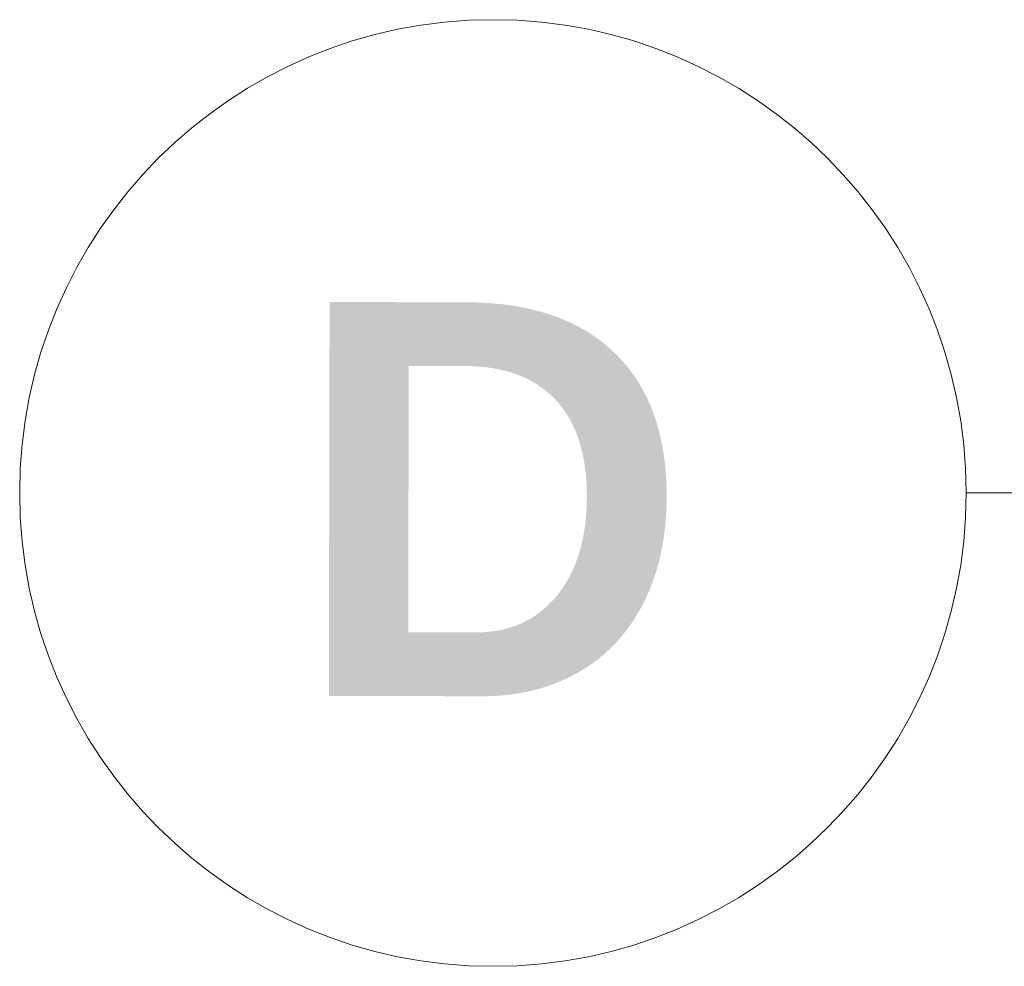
# Model space of a CAD drawing. Extents: x 16 to 1175, y 16 to 826.
# Tile 21 of 30: x 22 to 32, y 137 to 147. Entities that reach past the tile are written whole.
import ezdxf

# ---------------------------------------------------------------- set-up
doc = ezdxf.new("R2010")
doc.units = 0
doc.header["$MEASUREMENT"] = 0
doc.layers.add('Layer 1', color=7, linetype='Continuous', lineweight=0)

# ---------------------------------------------------------------- blocks, each defined once
blk = doc.blocks.new('Block_208')
at = {"layer": 'Layer 1', "color": 18, "lineweight": 18, "true_color": 0x000000}
blk.add_open_spline([(32.04, 141.661), (32.04, 144.402), (29.819, 146.621), (27.08, 146.621), (24.34, 146.621), (22.119, 144.402), (22.119, 141.661), (22.119, 138.922), (24.34, 136.7), (27.08, 136.7), (29.819, 136.7), (32.04, 138.922), (32.04, 141.661)], degree=3, knots=[0, 0, 0, 0, 1, 1, 1, 2, 2, 2, 3, 3, 3, 4, 4, 4, 4], dxfattribs=at)
blk = doc.blocks.new('Block_210')
at = {"layer": 'Layer 1', "insert": (24.974, 139.534), "char_height": 0.2, "attachment_point": 7, "rotation": 359.9}
blk.add_mtext('\\C18;\\c0;\\FArial Bold|b1|i0|c1;\\H4.128546;\\W1.000002;D', dxfattribs=at)
blk = doc.blocks.new('Block_0')
at = {"layer": 'Layer 1', "color": 253, "lineweight": 9, "true_color": 0xb4b4b4}
blk.add_line((35.617, 141.661), (32.04, 141.661), dxfattribs=at)
at = {"layer": 'Layer 1'}
for name in ['Block_208', 'Block_210']:
    blk.add_blockref(name, (0, 0), dxfattribs=at)

msp = doc.modelspace()

# ---------------------------------------------------------------- block references
at = {"layer": 'Layer 1'}
msp.add_blockref('Block_0', (0, 0), dxfattribs=at)

doc.saveas('drawing.dxf')
